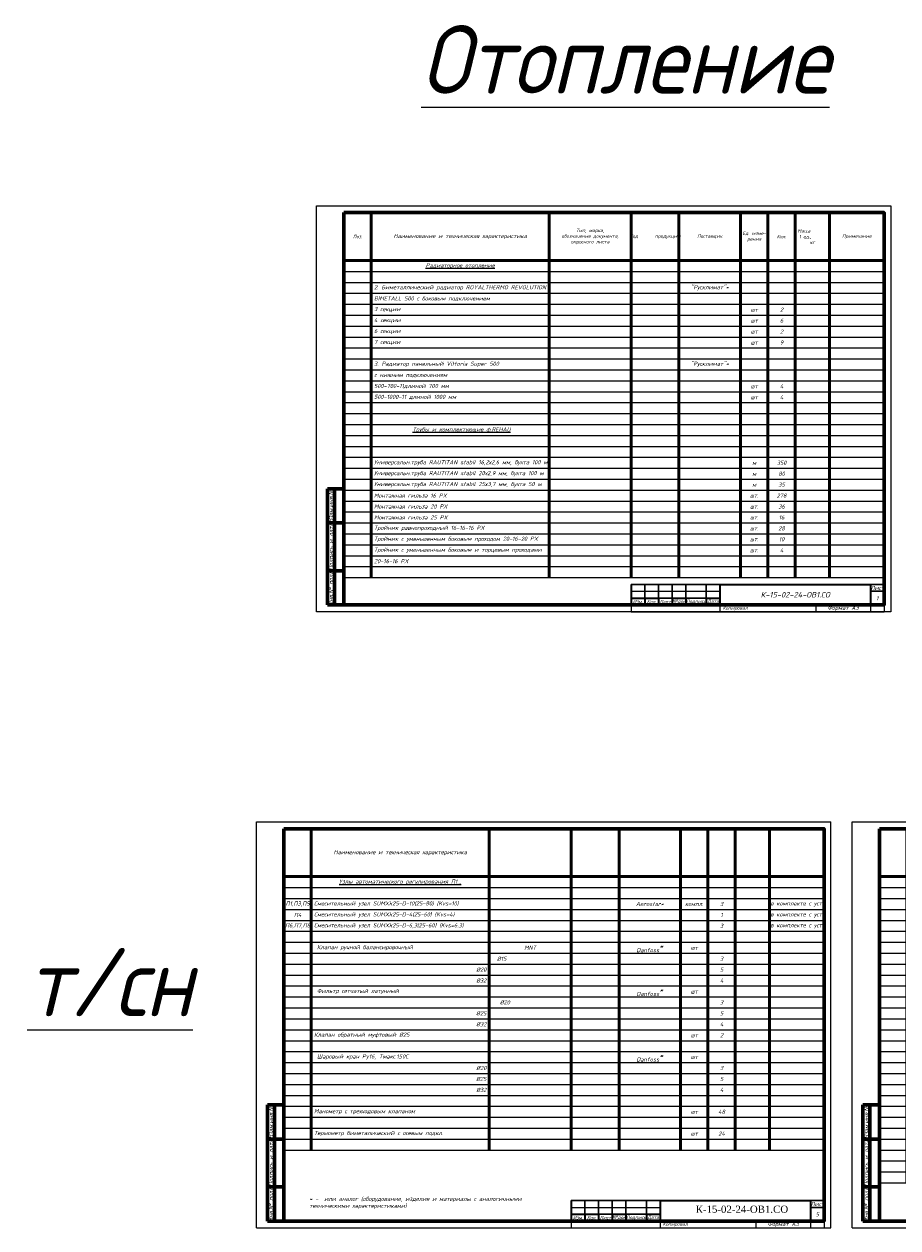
# Model space of a CAD drawing. Header units: millimetres. Extents: x 1705571 to 2606039, y -125603 to 850134.
# Tile 2 of 4: x 1705571 to 1769466, y -44557 to 43521. Entities that reach past the tile are written whole.
import ezdxf
from ezdxf.enums import TextEntityAlignment as Align

# ---------------------------------------------------------------- set-up
doc = ezdxf.new("R2010")
doc.units = ezdxf.units.MM
doc.header["$LTSCALE"] = 0.4
doc.layers.get('0').update_dxf_attribs({"lineweight": 18})
for name, color, linetype, lineweight in [('00_Штамп', 7, 'Continuous', 5), ('1 общий', 7, 'Continuous', 15), ('AP_штамп', 150, 'Continuous', 25)]:
    doc.layers.add(name, color=color, linetype=linetype, lineweight=lineweight)
doc.layers.add('ОВ формат + ОД', color=251, linetype='Continuous')
doc.styles.add('AP_штамп', font='isocpeui.ttf')
doc.styles.add('Iso300', font='isocpeui.ttf', dxfattribs={"height": 300})
doc.styles.add('ISOCPEUR', font='isocpeui.ttf')
doc.styles.add('СГЕНЕРИР_СТИЛЬ_1', font='arial.ttf')

# ---------------------------------------------------------------- blocks, each defined once
blk = doc.blocks.new('ИНВ №')
at = {"color": 7, "lineweight": 60, "ltscale": 10}
for p, q in [((-1200, 8500), (-1200, 0)), ((-700, 8500), (-700, 0)), ((0, 8500), (0, 0)), ((0, 6000), (-1200, 6000))]:
    blk.add_line(p, q, dxfattribs=at)
at = {"lineweight": 60, "ltscale": 10}
blk.add_line((0, 8500), (-1200, 8500), dxfattribs=at)
at = {"color": 7, "lineweight": 60}
for p, q in [((0, 8500), (-1200, 8500)), ((0, 2500), (-1200, 2500)), ((0, 0), (-1200, 0))]:
    blk.add_line(p, q, dxfattribs=at)
at = {"color": 7, "lineweight": -3, "style": 'Iso300'}
for s, p in [('Взам.инв.№', (-950, 7250)), ('Подпись и дата', (-950, 4250)), ('Инв.№ подл.', (-950, 1250))]:
    blk.add_text(s, height=300, rotation=90, dxfattribs=at).set_placement(p, align=Align.MIDDLE_CENTER)
blk = doc.blocks.new('*T143')
at = {"color": 0, "linetype": 'ByBlock', "lineweight": 50, "transparency": 16777216}
for p, q in [((0, 0), (39500, 0)), ((0, 0), (0, -3500)), ((2000, 0), (2000, -3500)), ((15000, 0), (15000, -3500)), ((21000, 0), (21000, -3500)), ((24500, 0), (24500, -3500)), ((29000, 0), (29000, -3500)), ((31000, 0), (31000, -3500)), ((33000, 0), (33000, -3500)), ((35500, 0), (35500, -3500)), ((39500, 0), (39500, -3500)), ((0, -3500), (39500, -3500))]:
    blk.add_line(p, q, dxfattribs=at)
at = {"color": 0, "transparency": 16777216, "char_height": 250, "attachment_point": 5, "style": 'Iso300'}
for s, insert, width in [('Поз.', (1000, -1750), 1700), ('{\\H1.2x;Наименование и техническая характеристика }', (8500, -1750), 12700), ('Тип, марка,\\Pобозначение документа,\\Pопросного листа', (18000, -1750), 5700), ('Код       продукции', (22750, -1750), 3200), ('Поставщик', (26750, -1750), 4200), ('Ед. изме- рения', (30000, -1750), 1700), ('Кол.', (32000, -1750), 1700), ('Масса        1 ед.,       кг', (34250, -1750), 2200), ('Примечание', (37500, -1750), 3700)]:
    blk.add_mtext(s, dxfattribs=dict(at, insert=insert, width=width))
blk = doc.blocks.new('*T144')
at = {"color": 0, "linetype": 'ByBlock', "lineweight": 50, "transparency": 16777216}
for p, q in [((0, 0), (39500, 0)), ((0, 0), (0, -23200)), ((2000, 0), (2000, -23200)), ((15000, 0), (15000, -23200)), ((21000, 0), (21000, -23200)), ((24500, 0), (24500, -23200)), ((29000, 0), (29000, -23200)), ((31000, 0), (31000, -23200)), ((33000, 0), (33000, -23200)), ((35500, 0), (35500, -23200)), ((39500, 0), (39500, -23200))]:
    blk.add_line(p, q, dxfattribs=at)
at = {"color": 0, "linetype": 'ByBlock', "lineweight": 25, "transparency": 16777216}
for p, q in [((0, -800), (39500, -800)), ((0, -1600), (39500, -1600)), ((0, -2400), (39500, -2400)), ((0, -3200), (39500, -3200)), ((0, -4000), (39500, -4000)), ((0, -4800), (39500, -4800)), ((0, -5600), (39500, -5600)), ((0, -6400), (39500, -6400)), ((0, -7200), (39500, -7200)), ((0, -8000), (39500, -8000)), ((0, -8800), (39500, -8800)), ((0, -9600), (39500, -9600)), ((0, -10400), (39500, -10400)), ((0, -11200), (39500, -11200)), ((0, -12000), (39500, -12000)), ((0, -12800), (39500, -12800)), ((0, -13600), (39500, -13600)), ((0, -14400), (39500, -14400)), ((0, -15200), (39500, -15200)), ((0, -16000), (39500, -16000)), ((0, -16800), (39500, -16800)), ((0, -17600), (39500, -17600)), ((0, -18400), (39500, -18400)), ((0, -19200), (39500, -19200)), ((0, -20000), (39500, -20000)), ((0, -20800), (39500, -20800)), ((0, -21600), (39500, -21600)), ((0, -22400), (39500, -22400)), ((0, -23200), (39500, -23200))]:
    blk.add_line(p, q, dxfattribs=at)
at = {"color": 0, "transparency": 16777216, "char_height": 300, "style": 'Iso300'}
for s, insert, width, attachment_point in [('{\\LРадиаторное отопление}', (8500, -400), 12600, 5), ('2. Биметаллический радиатор ROYALTHERMO REVOLUTION ', (2200, -2000), 12600, 4), ('BIMETALL 500 с боковым подключением', (2200, -2800), 12600, 4), ('"Русклимат"*', (26750, -2000), 4400, 5), ('3 секции', (2200, -3600), 12600, 4), ('шт', (30000, -3600), 1900, 5), ('2', (32000, -3600), 1900, 5), ('4 секции', (2200, -4400), 12600, 4), ('шт', (30000, -4400), 1900, 5), ('6', (32000, -4400), 1900, 5), ('6 секции', (2200, -5200), 12600, 4), ('шт', (30000, -5200), 1900, 5), ('2', (32000, -5200), 1900, 5), ('7 секции', (2200, -6000), 12600, 4), ('шт', (30000, -6000), 1900, 5), ('9', (32000, -6000), 1900, 5), ('3. Радиатор панельный {\\C256;Vittoria Super 500 }', (2200, -7600), 12600, 4), ('"Русклимат"*', (26750, -7600), 4400, 5), ('c нижним подключением', (2200, -8400), 12600, 4), ('{\\C256;500-700-11}длиной 700 мм', (2200, -9200), 12600, 4), ('шт', (30000, -9200), 1900, 5), ('4', (32000, -9200), 1900, 5), ('{\\C256;500-1000-11 }длиной 1000 мм', (2200, -10000), 12600, 4), ('шт', (30000, -10000), 1900, 5), ('4', (32000, -10000), 1900, 5), ('{\\L Трубы и комплектующие ф.REHAU}', (8500, -12400), 12600, 5), ('Универсальн.труба RAUTITAN stabil 16,2х2,6 мм, бухта 100 м^J', (2200, -14800), 12600, 4), ('м', (30000, -14800), 1900, 5), ('350', (32000, -14800), 1900, 5), ('Универсальн.труба RAUTITAN stabil 20х2,9 мм, бухта 100 м^J', (2200, -15600), 12600, 4), ('м', (30000, -15600), 1900, 5), ('80', (32000, -15600), 1900, 5), ('Универсальн.труба RAUTITAN stabil 25х3,7 мм, бухта 50 м^J', (2200, -16400), 12600, 4), ('м', (30000, -16400), 1900, 5), ('35', (32000, -16400), 1900, 5), ('Монтажная гильза 16 PX^J', (2200, -17200), 12600, 4), ('шт.', (30000, -17200), 1900, 5), ('278', (32000, -17200), 1900, 5), ('Монтажная гильза 20 PX^J', (2200, -18000), 12600, 4), ('шт.', (30000, -18000), 1900, 5), ('36', (32000, -18000), 1900, 5), ('Монтажная гильза 25 PX', (2200, -18800), 12600, 4), ('шт.', (30000, -18800), 1900, 5), ('16', (32000, -18800), 1900, 5), ('Тройник равнопроходный 16-16-16 PX^J', (2200, -19600), 12600, 4), ('Тройник с уменьшенным боковым проходом 20-16-20 PX^J', (2200, -20400), 12600, 4), ('шт.', (30000, -19600), 1900, 5), ('28', (32000, -19600), 1900, 5), ('10', (32000, -20400), 1900, 5), ('Тройник с уменьшенным боковым и торцевым проходами ', (2200, -21200), 12600, 4), ('шт.', (30000, -20400), 1900, 5), ('шт.', (30000, -21200), 1900, 5), ('4', (32000, -21200), 1900, 5), ('20-16-16 PX^J', (2200, -22000), 12600, 4)]:
    blk.add_mtext(s, dxfattribs=dict(at, insert=insert, width=width, attachment_point=attachment_point))
blk = doc.blocks.new('*T145')
at = {"layer": 'AP_штамп', "color": 0, "linetype": 'Continuous', "lineweight": 30, "transparency": 16777216}
for p, q in [((0, 0), (6500, 0)), ((1000, 0), (1000, -1000)), ((2000, 0), (2000, -1000)), ((3000, 0), (3000, -1000)), ((4000, 0), (4000, -1000)), ((5500, 0), (5500, -1000)), ((17504, 0), (18500, 0)), ((17504, -500), (18500, -500)), ((2000, -1000), (3000, -1000)), ((4000, -1000), (5500, -1000))]:
    blk.add_line(p, q, dxfattribs=at)
at = {"layer": 'AP_штамп', "color": 0, "linetype": 'Continuous', "lineweight": 35, "transparency": 16777216}
for p, q in [((0, 0), (0, -1500)), ((6500, 0), (17504, 0)), ((6500, 0), (6500, -1500)), ((17504, 0), (17504, -1500)), ((18500, 0), (18500, -1500)), ((0, -1000), (2000, -1000)), ((0, -1500), (18500, -1500)), ((1000, -1000), (1000, -1500)), ((2000, -1000), (2000, -1500)), ((3000, -1000), (4000, -1000)), ((3000, -1000), (3000, -1500)), ((4000, -1000), (4000, -1500)), ((5500, -1000), (6500, -1000)), ((5500, -1000), (5500, -1500))]:
    blk.add_line(p, q, dxfattribs=at)
at = {"layer": 'AP_штамп', "color": 0, "linetype": 'Continuous', "lineweight": -2, "transparency": 16777216}
blk.add_line((0, -500), (6500, -500), dxfattribs=at)
at = {"layer": 'Defpoints', "color": 8, "linetype": 'ByBlock', "lineweight": 0, "transparency": 16777216}
for p, q in [((0, -1500), (0, -2000)), ((6500, -1500), (6500, -2000)), ((13500, -1500), (13500, -2000)), ((17504, -1500), (17504, -2000)), ((18500, -1500), (18500, -2000)), ((0, -2000), (18500, -2000))]:
    blk.add_line(p, q, dxfattribs=at)
at = {"layer": 'AP_штамп', "color": 0, "transparency": 16777216}
for s, insert, char_height, width, attachment_point, style in [('\\A1;{\\C256;К-15-02-24-ОВ1.СО}', (12002, -750), 400, 11002.54, 5, 'Iso300'), ('Лист', (18002, -250), 300, 995.46, 5, 'Iso300'), ('1', (18002, -1000), 300, 995.46, 5, 'Iso300'), ('Изм.', (500, -1250), 250, 999, 5, 'AP_штамп'), ('Кол.', (1500, -1250), 250, 999, 5, 'AP_штамп'), ('Лист', (2500, -1250), 250, 999, 5, 'AP_штамп'), ('№док', (3500, -1250), 250, 999, 5, 'AP_штамп'), ('Подпись', (4750, -1250), 250, 1499, 5, 'AP_штамп'), ('Дата', (6000, -1250), 250, 999, 5, 'AP_штамп'), ('Копировал', (6700, -1750), 250, 6600, 4, 'AP_штамп'), ('Формат А3', (15502, -1750), 300, 4002.54, 5, 'Iso300')]:
    blk.add_mtext(s, dxfattribs=dict(at, insert=insert, char_height=char_height, width=width, attachment_point=attachment_point, style=style))
blk = doc.blocks.new('*T285')
at = {"color": 0, "linetype": 'ByBlock', "lineweight": 50, "transparency": 16777216}
for p, q in [((0, 0), (39500, 0)), ((0, 0), (0, -20000)), ((2000, 0), (2000, -20000)), ((15000, 0), (15000, -20000)), ((21000, 0), (21000, -2400)), ((24500, 0), (24500, -20000)), ((29000, 0), (29000, -20000)), ((31000, 0), (31000, -20000)), ((33000, 0), (33000, -20000)), ((35500, 0), (35500, -20000)), ((39500, 0), (39500, -20000)), ((21000, -4000), (21000, -20000))]:
    blk.add_line(p, q, dxfattribs=at)
at = {"color": 0, "linetype": 'ByBlock', "lineweight": 25, "transparency": 16777216}
for p, q in [((0, -800), (39500, -800)), ((0, -1600), (39500, -1600)), ((0, -2400), (39500, -2400)), ((0, -3200), (39500, -3200)), ((0, -4000), (39500, -4000)), ((0, -4800), (39500, -4800)), ((0, -5600), (39500, -5600)), ((0, -6400), (39500, -6400)), ((0, -7200), (39500, -7200)), ((0, -8000), (39500, -8000)), ((0, -8800), (39500, -8800)), ((0, -9600), (39500, -9600)), ((0, -10400), (39500, -10400)), ((0, -11200), (39500, -11200)), ((0, -12000), (39500, -12000)), ((0, -12800), (39500, -12800)), ((0, -13600), (39500, -13600)), ((0, -14400), (39500, -14400)), ((0, -15200), (39500, -15200)), ((0, -16000), (39500, -16000)), ((0, -16800), (39500, -16800)), ((0, -17600), (39500, -17600)), ((0, -18400), (39500, -18400)), ((0, -19200), (39500, -19200)), ((0, -20000), (39500, -20000))]:
    blk.add_line(p, q, dxfattribs=at)
at = {"color": 0, "lineweight": 50, "transparency": 16777216}
blk.add_line((21000, -2400), (21000, -4000), dxfattribs=at)
at = {"color": 0, "transparency": 16777216, "char_height": 300}
for s, insert, width, attachment_point, style in [('{\\LУзлы автоматического регулирования П1...}', (8500, -400), 12600, 5, 'Iso300'), ('П1,П3,П5', (1000, -2000), 1900, 5, 'Iso300'), ('П4', (1000, -2800), 1900, 5, 'Iso300'), ('Смесительный узел SUMXk25-D-10(25-80) (Kvs=10) ', (2200, -2000), 12600, 4, 'Iso300'), ('Смесительный узел SUMXk25-D-4(25-60) (Kvs=4)', (2200, -2800), 12600, 4, 'Iso300'), ('Aerostar*', (26750, -2000), 4400, 5, 'Iso300'), ('компл.', (30000, -2000), 1900, 5, 'Iso300'), ('3', (32000, -2000), 1900, 5, 'Iso300'), ('1', (32000, -2800), 1900, 5, 'Iso300'), ('в комплекте с уст.', (37500, -2000), 3900, 5, 'Iso300'), ('П6,П7,П8', (1000, -3600), 1900, 5, 'Iso300'), ('Смесительный узел SUMXk25-D-6,3(25-60) (Kvs=6.3)', (2200, -3600), 12600, 4, 'Iso300'), ('3', (32000, -3600), 1900, 5, 'Iso300'), ('в комплекте с уст.', (37500, -2800), 3900, 5, 'Iso300'), ('в комплекте с уст.', (37500, -3600), 3900, 5, 'Iso300'), (' Клапан ручной балансировочный', (2200, -5200), 12600, 4, 'Iso300'), ('MNT', (18000, -5200), 5900, 5, 'Iso300'), ('\\A1;Danfoss{\\fISOCPEUR|b0|i0|c204|p34;\\H1.4x;\\Q15;\\S*^ ;}', (26750, -5200), 4100, 5, 'Iso300'), ('шт', (30000, -5200), 1900, 5, 'Iso300'), ('                                                               %%C15', (2200, -6000), 12600, 4, 'Iso300'), ('3', (32000, -6000), 1900, 5, 'Iso300'), ('\\A1;{\\C7;%%C20}', (14800, -6800), 12600, 6, 'Iso300'), ('5', (32000, -6800), 1900, 5, 'Iso300'), ('\\A1;{\\C7;%%C32}', (14800, -7600), 12600, 6, 'Iso300'), ('\\A1;{\\fISOCPEUR|b0|i1|c204|p34;\\Q0;Danfoss\\fISOCPEUR|b0|i0|c204|p34;\\H1.4x;\\Q15;\\S*^ ;}', (26750, -8400), 4100, 5, 'Iso300'), ('4', (32000, -7600), 1900, 5, 'Iso300'), (' Фильтр сетчатый латунный                             ', (2200, -8400), 12600, 4, 'Iso300'), ('шт', (30000, -8400), 1900, 5, 'Iso300'), ('                                                                %%C20', (2200, -9200), 12600, 4, 'Iso300'), ('3', (32000, -9200), 1900, 5, 'Iso300'), (' %%C25', (14800, -10000), 12600, 6, 'Iso300'), ('5', (32000, -10000), 1900, 5, 'Iso300'), ('Клапан обратный муфтовый %%C25', (2200, -11600), 12600, 4, 'Iso300'), (' %%C32', (14800, -10800), 12600, 6, 'Iso300'), ('4', (32000, -10800), 1900, 5, 'Iso300'), ('2', (32000, -11600), 1900, 5, 'Iso300'), ('шт', (30000, -11600), 1900, 5, 'Iso300'), (' Шаровый кран Py16, Tмакс.150C', (2200, -13200), 12600, 4, 'Iso300'), ('\\A1;{\\fISOCPEUR|b0|i1|c204|p34;\\Q0;Danfoss\\fISOCPEUR|b0|i0|c204|p34;\\H1.4x;\\Q15;\\S*^ ;}', (26750, -13200), 4100, 5, 'Iso300'), ('шт', (30000, -13200), 1900, 5, 'Iso300'), ('                                                              %%C20', (14800, -14000), 12600, 6, 'Iso300'), ('3', (32000, -14000), 1900, 5, 'Iso300'), (' %%C25', (14800, -14800), 12600, 6, 'Iso300'), ('5', (32000, -14800), 1900, 5, 'Iso300'), (' %%C32', (14800, -15600), 12600, 6, 'Iso300'), ('4', (32000, -15600), 1900, 5, 'Iso300'), ('Манометр с трехходовым клапаном', (2200, -17200), 12600, 4, 'Iso300'), ('шт', (30000, -17200), 1900, 5, 'Iso300'), ('48', (32000, -17200), 1900, 5, 'Iso300'), ('{\\fISOCPEUR|b0|i1|c204|p34;Термометр биметалический с осевым подкл.}', (2200, -18800), 12600, 4, 'ISOCPEUR'), ('шт', (30000, -18800), 1900, 5, 'Iso300'), ('24', (32000, -18800), 1900, 5, 'Iso300')]:
    blk.add_mtext(s, dxfattribs=dict(at, insert=insert, width=width, attachment_point=attachment_point, style=style))
blk = doc.blocks.new('*T286')
at = {"color": 0, "linetype": 'ByBlock', "lineweight": 50, "transparency": 16777216}
for p, q in [((0, 0), (39500, 0)), ((0, 0), (0, -22400)), ((2000, 0), (2000, -22400)), ((15000, 0), (15000, -22400)), ((21000, 0), (21000, -22400)), ((24500, 0), (24500, -22400)), ((29000, 0), (29000, -22400)), ((31000, 0), (31000, -22400)), ((33000, 0), (33000, -22400)), ((35500, 0), (35500, -22400)), ((39500, 0), (39500, -22400))]:
    blk.add_line(p, q, dxfattribs=at)
at = {"color": 0, "linetype": 'ByBlock', "lineweight": 25, "transparency": 16777216}
for p, q in [((0, -800), (39500, -800)), ((0, -1600), (39500, -1600)), ((0, -2400), (39500, -2400)), ((0, -3200), (39500, -3200)), ((0, -4000), (39500, -4000)), ((0, -4800), (39500, -4800)), ((0, -5600), (39500, -5600)), ((0, -6400), (39500, -6400)), ((0, -7200), (39500, -7200)), ((0, -8000), (39500, -8000)), ((0, -8800), (39500, -8800)), ((0, -9600), (39500, -9600)), ((0, -10400), (15000, -10400)), ((33000, -10400), (39500, -10400)), ((0, -11200), (39500, -11200)), ((0, -12000), (15000, -12000)), ((21000, -12000), (39500, -12000)), ((0, -12800), (15000, -12800)), ((21000, -12800), (39500, -12800)), ((0, -13600), (39500, -13600)), ((0, -14400), (39500, -14400)), ((0, -15200), (39500, -15200)), ((0, -16000), (39500, -16000)), ((0, -16800), (39500, -16800)), ((0, -17600), (39500, -17600)), ((0, -18400), (39500, -18400)), ((0, -19200), (39500, -19200)), ((0, -20000), (39500, -20000)), ((0, -20800), (2000, -20800)), ((21000, -20800), (39500, -20800)), ((0, -21600), (2000, -21600)), ((33000, -21600), (39500, -21600)), ((0, -22400), (39500, -22400))]:
    blk.add_line(p, q, dxfattribs=at)
at = {"color": 0, "linetype": 'ByBlock', "lineweight": 9, "transparency": 16777216}
for p, q in [((15000, -10400), (33000, -10400)), ((15000, -12000), (21000, -12000)), ((15000, -12800), (21000, -12800))]:
    blk.add_line(p, q, dxfattribs=at)
at = {"color": 0, "linetype": 'ByBlock', "lineweight": 15, "transparency": 16777216}
blk.add_line((2000, -20800), (21000, -20800), dxfattribs=at)
at = {"color": 0, "linetype": 'ByBlock', "lineweight": 5, "transparency": 16777216}
blk.add_line((2000, -21600), (33000, -21600), dxfattribs=at)
at = {"color": 0, "transparency": 16777216, "style": 'Iso300'}
for s, insert, char_height, width, attachment_point in [('Кран шаровой (сливной) %%C15', (2200, -400), 300, 12600, 4), ('шт', (30000, -400), 300, 1900, 5), ('36', (32000, -400), 300, 1900, 5), ('Воздухоотводчик автоматический{\\fISOCPEUR|b0|i0|c204|p34; }', (2200, -2000), 300, 12600, 4), ('Кран шаровой %%C15', (2200, -2800), 300, 12600, 4), ('шт', (30000, -2000), 300, 1900, 5), ('30', (32000, -2000), 300, 1900, 5), ('34', (32000, -2800), 300, 1900, 5), ('шт', (30000, -2800), 300, 1900, 5), ('Фильтр сетчатый %%C32', (2200, -4400), 300, 12600, 4), ('шт', (30000, -4400), 300, 1900, 5), ('2', (32000, -4400), 300, 1900, 5), ('Клапан балансировочный                              ', (2200, -6000), 300, 12600, 4), ('AQT ', (18000, -6000), 300, 5900, 5), ('                                                              %%C20', (2200, -6800), 300, 12600, 4), ('шт', (30000, -6800), 300, 1900, 5), ('4', (32000, -6800), 300, 1600, 5), ('                                                              %%C25', (2200, -7600), 300, 12600, 4), ('шт', (30000, -7600), 300, 1900, 5), ('6', (32000, -7600), 300, 1600, 5), ('                                                              %%C32', (2200, -8400), 300, 12600, 4), ('шт', (30000, -8400), 300, 1900, 5), ('1', (32000, -8400), 300, 1600, 5), ('                                                              %%C40', (2200, -9200), 300, 12600, 4), ('шт', (30000, -9200), 300, 1900, 5), ('2', (32000, -9200), 300, 1900, 5), ('\\A1;{\\C256;Трубопровод из стальных легких водогазопроводных,}', (2200, -10000), 300, 12600, 4), ('{\\C256;ГОСТ 3262-75*}', (18000, -10000), 300, 5900, 5), ('\\A1;{\\C256; предназначенных под накатку резьбы труб }', (2200, -10800), 300, 12600, 4), ('                                                               %%C15', (2200, -11600), 300, 12600, 4), ('16(16)', (32000, -11600), 300, 1900, 5), ('в скобках-в изол.', (37500, -11600), 300, 3900, 5), ('                                                               %%C20', (2200, -12400), 300, 12600, 4), ('м', (30000, -11600), 300, 1900, 5), ('м', (30000, -12400), 300, 1900, 5), ('20(20)', (32000, -12400), 300, 1900, 5), ('в скобках-в изол.', (37500, -12400), 300, 3900, 5), (' %%C25', (14800, -13200), 300, 12600, 6), ('м', (30000, -13200), 300, 1900, 5), ('91(91)', (32000, -13200), 300, 1900, 5), ('в скобках-в изол.', (37500, -13200), 300, 3900, 5), (' %%C32', (14800, -14000), 300, 12600, 6), ('м', (30000, -14000), 300, 1900, 5), ('22(22)', (32000, -14000), 300, 1900, 5), ('в скобках-в изол.', (37500, -14000), 300, 3900, 5), (' %%C40', (14800, -14800), 300, 12600, 6), ('м', (30000, -14800), 300, 1900, 5), ('66(66)', (32000, -14800), 300, 1900, 5), ('в скобках-в изол.', (37500, -14800), 300, 3900, 5), (' %%C50', (14800, -15600), 300, 12600, 6), ('м', (30000, -15600), 300, 1900, 5), ('62(62)', (32000, -15600), 300, 1900, 5), ('в скобках-в изол.', (37500, -15600), 300, 3900, 5), ('\\A1;{\\C256;Трубопровод из стальных электросварных прямошовных }', (2200, -17200), 300, 12600, 4), ('{\\C256;ГОСТ 10704-76*}', (18000, -17200), 300, 5900, 5), ('\\A1;{\\C256;труб                                                      %%C76х3.0}', (2200, -18000), 300, 12600, 4), ('м', (30000, -18000), 300, 1900, 5), ('11(11)', (32000, -18000), 300, 1900, 5), ('в скобках-в изол.', (37500, -18000), 300, 3900, 5), (' %%C89х3.0', (14800, -18800), 300, 12600, 6), ('м', (30000, -18800), 300, 1900, 5), ('110(110)', (32000, -18800), 300, 1900, 5), ('в скобках-в изол.', (37500, -18800), 300, 3900, 5), ('\\A1;{\\C256;Трубопровод из стальных легких оцинкованных водогазо-}', (2200, -20400), 300, 12600, 4), ('{\\C256;ГОСТ 3262-75*}', (18000, -20400), 300, 5900, 5), ('5,0', (32000, -20400), 300, 1900, 5), ('м', (30000, -20400), 300, 1900, 5), ('\\A1;{\\C256; проводных, предназначенных под накатку резьбы труб  %%C15    }', (2150, -21200), 2.5, 12700, 4)]:
    blk.add_mtext(s, dxfattribs=dict(at, insert=insert, char_height=char_height, width=width, attachment_point=attachment_point))
blk = doc.blocks.new('*T287')
at = {"color": 0, "linetype": 'ByBlock', "lineweight": 50, "transparency": 16777216}
for p, q in [((0, 0), (39500, 0)), ((0, 0), (0, -3500)), ((2000, 0), (2000, -3500)), ((15000, 0), (15000, -3500)), ((21000, 0), (21000, -3500)), ((24500, 0), (24500, -3500)), ((29000, 0), (29000, -3500)), ((31000, 0), (31000, -3500)), ((33000, 0), (33000, -3500)), ((35500, 0), (35500, -3500)), ((39500, 0), (39500, -3500)), ((0, -3500), (39500, -3500))]:
    blk.add_line(p, q, dxfattribs=at)
at = {"color": 0, "transparency": 16777216, "attachment_point": 5, "style": 'Iso300'}
for s, insert, char_height, width in [('Поз.', (1000, -1750), 2.5, 1700), ('{\\H1.2x;Наименование и техническая характеристика }', (8500, -1750), 250, 12700), ('Тип, марка,\\Pобозначение документа,\\Pопросного листа', (18000, -1750), 2.5, 5700), ('Код       продукции', (22750, -1750), 2.5, 3200), ('Поставщик', (26750, -1750), 2.5, 4200), ('Ед. изме- рения', (30000, -1750), 2.5, 1700), ('Кол.', (32000, -1750), 2.5, 1700), ('Масса        1 ед.,       кг', (34250, -1750), 2.5, 2200), ('Примечание', (37500, -1750), 2.5, 3700)]:
    blk.add_mtext(s, dxfattribs=dict(at, insert=insert, char_height=char_height, width=width))
blk = doc.blocks.new('*T288')
at = {"layer": 'AP_штамп', "color": 0, "linetype": 'Continuous', "lineweight": 30, "transparency": 16777216}
for p, q in [((0, 0), (6500, 0)), ((1000, 0), (1000, -1000)), ((2000, 0), (2000, -1000)), ((3000, 0), (3000, -1000)), ((4000, 0), (4000, -1000)), ((5500, 0), (5500, -1000)), ((17504, 0), (18500, 0)), ((17504, -500), (18500, -500)), ((2000, -1000), (3000, -1000)), ((4000, -1000), (5500, -1000))]:
    blk.add_line(p, q, dxfattribs=at)
at = {"layer": 'AP_штамп', "color": 0, "linetype": 'Continuous', "lineweight": 35, "transparency": 16777216}
for p, q in [((0, 0), (0, -1500)), ((6500, 0), (17504, 0)), ((6500, 0), (6500, -1500)), ((17504, 0), (17504, -1500)), ((18500, 0), (18500, -1500)), ((0, -1000), (2000, -1000)), ((0, -1500), (18500, -1500)), ((1000, -1000), (1000, -1500)), ((2000, -1000), (2000, -1500)), ((3000, -1000), (4000, -1000)), ((3000, -1000), (3000, -1500)), ((4000, -1000), (4000, -1500)), ((5500, -1000), (6500, -1000)), ((5500, -1000), (5500, -1500))]:
    blk.add_line(p, q, dxfattribs=at)
at = {"layer": 'AP_штамп', "color": 0, "linetype": 'Continuous', "lineweight": -2, "transparency": 16777216}
blk.add_line((0, -500), (6500, -500), dxfattribs=at)
at = {"layer": 'Defpoints', "color": 8, "linetype": 'ByBlock', "lineweight": 0, "transparency": 16777216}
for p, q in [((0, -1500), (0, -2000)), ((6500, -1500), (6500, -2000)), ((13500, -1500), (13500, -2000)), ((17504, -1500), (17504, -2000)), ((18500, -1500), (18500, -2000)), ((0, -2000), (18500, -2000))]:
    blk.add_line(p, q, dxfattribs=at)
at = {"layer": 'AP_штамп', "color": 0, "transparency": 16777216}
for s, insert, char_height, width, attachment_point, style in [('Лист', (18002, -250), 300, 995.46, 5, 'Iso300'), ('5', (18002, -1000), 300, 995.46, 5, 'Iso300'), ('Изм.', (500, -1250), 250, 999, 5, 'AP_штамп'), ('Кол.', (1500, -1250), 250, 999, 5, 'AP_штамп'), ('Лист', (2500, -1250), 250, 999, 5, 'AP_штамп'), ('№док', (3500, -1250), 250, 999, 5, 'AP_штамп'), ('Подпись', (4750, -1250), 250, 1499, 5, 'AP_штамп'), ('Дата', (6000, -1250), 250, 999, 5, 'AP_штамп'), ('Копировал', (6700, -1750), 250, 6600, 4, 'AP_штамп'), ('Формат А3', (15502, -1750), 300, 4002.54, 5, 'Iso300')]:
    blk.add_mtext(s, dxfattribs=dict(at, insert=insert, char_height=char_height, width=width, attachment_point=attachment_point, style=style))
blk = doc.blocks.new('*T289')
at = {"color": 0, "linetype": 'ByBlock', "lineweight": 50, "transparency": 16777216}
for p, q in [((0, 0), (39500, 0)), ((0, 0), (0, -3500)), ((2000, 0), (2000, -3500)), ((15000, 0), (15000, -3500)), ((21000, 0), (21000, -3500)), ((24500, 0), (24500, -3500)), ((29000, 0), (29000, -3500)), ((31000, 0), (31000, -3500)), ((33000, 0), (33000, -3500)), ((35500, 0), (35500, -3500)), ((39500, 0), (39500, -3500)), ((0, -3500), (39500, -3500))]:
    blk.add_line(p, q, dxfattribs=at)
at = {"color": 0, "transparency": 16777216, "attachment_point": 5, "style": 'Iso300'}
for s, insert, char_height, width in [('Поз.', (1000, -1750), 2.5, 1700), ('{\\H1.2x;Наименование и техническая характеристика }', (8500, -1750), 250, 12700), ('Тип, марка,\\Pобозначение документа,\\Pопросного листа', (18000, -1750), 2.5, 5700), ('Код       продукции', (22750, -1750), 2.5, 3200), ('Поставщик', (26750, -1750), 2.5, 4200), ('Ед. изме- рения', (30000, -1750), 2.5, 1700), ('Кол.', (32000, -1750), 2.5, 1700), ('Масса        1 ед.,       кг', (34250, -1750), 2.5, 2200), ('Примечание', (37500, -1750), 2.5, 3700)]:
    blk.add_mtext(s, dxfattribs=dict(at, insert=insert, char_height=char_height, width=width))

msp = doc.modelspace()

# ---------------------------------------------------------------- linework, layer by layer
for p, q in [((1722573, -44557), (1722573, -14857)), ((1722573, -14857), (1764573, -14857)), ((1764573, -44557), (1764573, -14857)), ((1766111, -44557), (1766111, -14857)), ((1766111, -14857), (1808111, -14857)), ((1722573, -44557), (1764573, -44557)), ((1766111, -44557), (1808111, -44557))]:
    msp.add_line(p, q)
at = {"layer": 'ОВ формат + ОД', "ltscale": 100}
msp.add_line((1749958, 1019, 1), (1768458, 1019, 1), dxfattribs=at)
at = {"layer": 'ОВ формат + ОД', "color": 251}
msp.add_lwpolyline([(1726958, 30225), (1768958, 30225), (1768958, 525), (1726958, 525)], close=True, dxfattribs=at)
at = {"layer": 'ОВ формат + ОД', "color": 251, "lineweight": 60, "ltscale": 10}
for points in [[(1728958, 29725), (1768458, 29725), (1768458, 1025), (1728958, 1025)], [(1724573, -15357), (1764073, -15357), (1764073, -44057), (1724573, -44057)], [(1768111, -15357), (1807611, -15357), (1807611, -44057), (1768111, -44057)]]:
    msp.add_lwpolyline(points, close=True, dxfattribs=at)

# ---------------------------------------------------------------- block references
for name, p in [('*T143', (1728958, 29725)), ('*T144', (1728958, 26225)), ('*T145', (1749956, 2519, 2)), ('*T287', (1724573, -15357)), ('*T289', (1768111, -15357)), ('*T285', (1724573, -18857)), ('*T286', (1768111, -18857)), ('*T288', (1745573, -42557))]:
    msp.add_blockref(name, p)
at = {"layer": 'ОВ формат + ОД', "color": 251}
for p in [(1728958, 1025), (1724573, -44057), (1768111, -44057)]:
    msp.add_blockref('ИНВ №', p, dxfattribs=at)

# ---------------------------------------------------------------- texts
at = {"color": 7, "char_height": 5000, "width": 12166.52, "attachment_point": 5, "style": 'Iso300'}
for s, insert in [('{\\W0.9;\\L\\C3;Отопление}', (1749530, 40932)), ('{\\W0.9;\\L\\C3;т/сн}', (1711848, -26569))]:
    msp.add_mtext(s, dxfattribs=dict(at, insert=insert))
at = {"layer": '00_Штамп', "linetype": 'Continuous', "insert": (1754360, -43464), "char_height": 525, "attachment_point": 7, "style": 'СГЕНЕРИР_СТИЛЬ_1'}
msp.add_mtext('\\A1;{\\fGOST Common|b0|i1|c204|p34; \\fTimes New Roman|b0|i0|c204|p18;К-15-02-24-ОВ1.СО}', dxfattribs=at)
at = {"layer": '1 общий', "insert": (1726423, -42282), "char_height": 300, "width": 15183.07, "attachment_point": 1, "style": 'Iso300'}
msp.add_mtext('* -  или аналог (оборудование, изделия и материалы с аналогичными техническими характеристиками)', dxfattribs=at)

doc.saveas('drawing.dxf')
